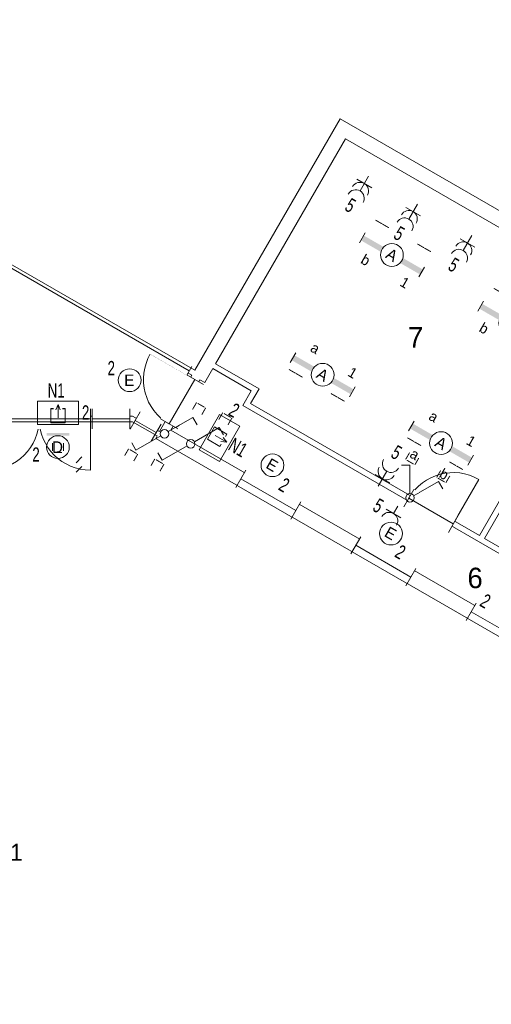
# Model space of a CAD drawing. Header units: millimetres. Extents: x 11401 to 146768, y -66248 to 31582.
# Tile 6 of 16: x 42051 to 50323, y -30404 to -13114. Entities that reach past the tile are written whole.
import ezdxf
from ezdxf.enums import TextEntityAlignment as Align

# ---------------------------------------------------------------- set-up
doc = ezdxf.new("R2010")
doc.units = ezdxf.units.MM
doc.layers.get('0').update_dxf_attribs({"color": 1})
for name, color, linetype, lineweight in [('besturing', 1, 'Continuous', 0), ('lichtarm', 1, 'Continuous', 0), ('lichtnood', 1, 'Continuous', 0), ('schakelmat', 1, 'Continuous', 0), ('xref', 1, 'Continuous', 0)]:
    doc.layers.add(name, color=color, linetype=linetype, lineweight=lineweight)
doc.styles.add('Style-WORKING', font='WORKING.shx')

# ---------------------------------------------------------------- blocks, each defined once
blk = doc.blocks.new('DVDVB_32_-S-_DraairichtingEnkel')
at = {"color": 0, "linetype": 'ByBlock', "lineweight": -2}
blk.add_line((0, 0), (0, 1), dxfattribs=at)
blk.add_arc((0, 0), 1, 0, 90, dxfattribs=at)
blk = doc.blocks.new('DVDVB_32_-S-_DubbelDeur')
at = {"linetype": 'Continuous', "lineweight": 13}
blk.add_wipeout([(0, -0.5), (1, -0.5), (1, 0.5), (0, 0.5)], dxfattribs=at)
at = {"color": 0, "linetype": 'ByBlock', "lineweight": -2}
for p, q in [((0, -0.5), (0, 0.5)), ((1, -0.5), (1, 0.5)), ((0, 0), (1, 0))]:
    blk.add_line(p, q, dxfattribs=at)
blk = doc.blocks.new('DVDVB_32_-S-_Deur')
at = {"linetype": 'Continuous', "lineweight": 13}
blk.add_wipeout([(0, -0.5), (1, -0.5), (1, 0.5), (0, 0.5)], dxfattribs=at)
at = {"color": 0, "linetype": 'ByBlock', "lineweight": -2}
for p, q in [((0, -0.5), (0, 0.5)), ((1, -0.5), (1, 0.5)), ((0, 0), (1, 0))]:
    blk.add_line(p, q, dxfattribs=at)
blk = doc.blocks.new('DVDVB_32_-S-_Raam')
at = {"linetype": 'Continuous', "lineweight": 13}
blk.add_wipeout([(0, 0.5), (1, 0.5), (1, -0.5), (0, -0.5)], dxfattribs=at)
at = {"color": 1, "linetype": 'ByBlock', "lineweight": -2}
for p, q in [((0, -0.5), (0, 0.5)), ((1, -0.5), (1, 0.5)), ((0, 0), (1, 0))]:
    blk.add_line(p, q, dxfattribs=at)
blk = doc.blocks.new('33A03_OD266_0BPa')
at = {"color": 254}
for points in [[(98844, -2650), (96564, -6598), (97327, -7038), (97177, -7298), (101192, -9616), (103621, -5408)], [(86670, -4166), (86670, -7516), (95105, -7516), (95577, -7789), (96149, -6799), (91705, -4237), (91706, -4166)], [(103708, -5458), (101279, -9666), (104708, -11646), (105912, -9560), (107168, -10285), (108393, -8163)], [(95778, -7762), (105411, -13326), (106535, -11380), (105366, -10705), (104744, -11782), (97042, -7331), (97190, -7075), (96514, -6684), (96374, -6929), (96287, -6879)]]:
    blk.add_lwpolyline(points, close=True, dxfattribs=at)
at = {"color": 254, "zscale": 1000}
for p, xscale, yscale, rotation in [((96198, -6876), 899.6238949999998, -899.623895, 240), ((100734, -9409), 900.1270880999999, -900.1270880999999, 150)]:
    blk.add_blockref('DVDVB_32_-S-_DraairichtingEnkel', p, dxfattribs=dict(at, xscale=xscale, yscale=yscale, rotation=rotation))
at = {"color": 254, "yscale": -899.996376, "zscale": 1000}
for p, xscale in [((92570, -7566), 899.996376), ((94370, -7566), -899.996376)]:
    blk.add_blockref('DVDVB_32_-S-_DraairichtingEnkel', p, dxfattribs=dict(at, xscale=xscale))
at = {"color": 254}
for s, p in [('7', (99939, -6314)), ('6', (100982, -10539))]:
    blk.add_text(s, height=360, dxfattribs=at).set_placement(p)
blk.add_text('1', height=300, dxfattribs=at).set_placement((93070, -15176), align=Align.MIDDLE)
at = {"color": 254, "zscale": 1000}
for name, p, xscale, yscale, rotation in [('DVDVB_32_-S-_Deur', (96198, -6876), 899.6238949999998, 349.9968639, 240), ('DVDVB_32_-S-_Raam', (97004, -8618), 1114.705701, 349.9990903, 329.9999999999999), ('DVDVB_32_-S-_Deur', (100734, -9409), 900.1270880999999, 349.9990903, 150), ('DVDVB_32_-S-_Raam', (101048, -10954), 1114.705701, 349.9990903, 329.9999999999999)]:
    blk.add_blockref(name, p, dxfattribs=dict(at, xscale=xscale, yscale=yscale, rotation=rotation))
at = {"color": 254, "xscale": 1799.992752, "yscale": 349.9977758, "zscale": 1000}
blk.add_blockref('DVDVB_32_-S-_DubbelDeur', (92570, -7566), dxfattribs=at)
at = {"color": 254, "zscale": 1000}
for p, xscale, yscale, rotation in [((92651, -4730), 3985.998295, 176, 329.9999999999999), ((95059, -7566), 660.9922278, 349.9977758, 180), ((99026, -9786), 1114.705701, 349.9990903, 329.9999999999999)]:
    blk.add_blockref('DVDVB_32_-S-_Raam', p, dxfattribs=dict(at, xscale=xscale, yscale=yscale, rotation=rotation))
at = {"color": 254, "xscale": 430.1594214, "yscale": 349.9990903, "zscale": 1000, "rotation": 150}
blk.add_blockref('DVDVB_32_-S-_Raam', (95523, -7808), dxfattribs=at)
at = {"color": 254}
blk.add_lwpolyline([(98749, -2295), (96199, -6712), (91835, -4196), (91835, -1586), (75365, -1586), (75365, -556), (74025, -556), (74025, -1586), (71765, -1586), (71765, -17846), (91835, -17846), (91835, -7616), (95105, -7616), (95538, -7866), (95513, -7909), (107313, -14722), (110553, -9110), (110328, -8980), (109937, -9656), (108357, -8744), (108748, -8068)], close=True, dxfattribs=at)
blk = doc.blocks.new('EE8')
at = {"layer": 'lichtnood', "color": 2, "linetype": 'Continuous', "lineweight": 0}
for p, q in [((0, 2.93), (0, 0.61)), ((0, 0.61), (-0.4, 1.56)), ((0, 0.61), (0.4, 1.56))]:
    blk.add_line(p, q, dxfattribs=at)
at = {"layer": 'lichtnood', "color": 2, "linetype": 'Continuous', "lineweight": 0, "flags": 128}
blk.add_lwpolyline([(-3.58, 0), (3.58, 0), (3.58, 4.14), (-3.58, 4.14)], close=True, dxfattribs=at)
blk.add_lwpolyline([(-0.78, 1.3), (-1.25, 1.3), (-1.25, 3.8), (1.25, 3.8), (1.25, 1.3), (0.77, 1.3)], dxfattribs=at)
blk = doc.blocks.new('EI5')
at = {"layer": 'schakelmat', "color": 2, "linetype": 'Continuous', "lineweight": 0}
for p, q in [((1.5, 1.5), (1.5, -1.5)), ((3, 0), (0, 0))]:
    blk.add_line(p, q, dxfattribs=at)
for centre in [(3, 0), (4.5, 0)]:
    blk.add_arc(centre, 1.5, 90, 270, dxfattribs=at)
blk = doc.blocks.new('EF4')
at = {"layer": 'schakelmat', "color": 2, "linetype": 'Continuous', "lineweight": 0}
for p, q in [((-2.88, 4.98), (-4.18, 4.23)), ((-0.37, 0.64), (-2.88, 4.98)), ((0.37, 0.64), (2.88, 4.98)), ((2.88, 4.98), (4.18, 4.23))]:
    blk.add_line(p, q, dxfattribs=at)
blk.add_circle((0, 0), 0.75, dxfattribs=at)
at = {"layer": 'schakelmat', "color": 254, "linetype": 'Continuous', "lineweight": 0, "style": 'Style-WORKING'}
for tag, rotation, p in [('EF4_287', 270, (-3.97, 6.14)), ('EF4_288', 90, (-2.22, 6.12)), ('EF4_283', 270, (2.33, 6.14)), ('EF4_289', 90, (4.06, 6.12)), ('EF4_290', 180, (-3.13, 7.46)), ('EF4_286', 360, (-3.11, 5.51)), ('EF4_291', 180, (3.16, 7.46)), ('EF4_282', 360, (3.18, 5.51))]:
    blk.add_attdef(tag, text='', height=1.8, rotation=rotation, dxfattribs=at).set_placement(p, align=Align.CENTER)
blk = doc.blocks.new('EI4')
at = {"layer": 'schakelmat', "color": 2, "linetype": 'Continuous', "lineweight": 0}
for p, q in [((1.5, 0), (0, 0)), ((1.5, 1.5), (1.5, -1.5))]:
    blk.add_line(p, q, dxfattribs=at)
blk.add_arc((3, 0), 1.5, 90, 270, dxfattribs=at)
blk = doc.blocks.new('EF7')
at = {"layer": 'schakelmat', "color": 2, "linetype": 'Continuous', "lineweight": 0}
for p, q in [((0.37, 0.64), (2.88, 4.98)), ((2.88, 4.98), (4.18, 4.23)), ((-0.37, -0.64), (-2.88, -4.98)), ((-2.88, -4.98), (-4.18, -4.23))]:
    blk.add_line(p, q, dxfattribs=at)
blk.add_circle((0, 0), 0.75, dxfattribs=at)
at = {"layer": 'schakelmat', "color": 254, "linetype": 'Continuous', "lineweight": 0, "style": 'Style-WORKING'}
for tag, rotation, p in [('EF7_437', 270, (2.33, 6.14)), ('EF7_438', 90, (4.06, 6.12)), ('EF7_436', 360, (3.18, 5.51)), ('EF7_442', 270, (-3.93, -6.85)), ('EF7_443', 90, (-2.2, -6.87)), ('EF7_441', 360, (-3.08, -7.48))]:
    blk.add_attdef(tag, text='', height=1.8, rotation=rotation, dxfattribs=at).set_placement(p, align=Align.CENTER)
blk = doc.blocks.new('EC0')
at = {"layer": 'lichtarm', "color": 2, "linetype": 'Continuous', "lineweight": 0}
blk.add_circle((0, 0), 2, dxfattribs=at)
at = {"layer": 'lichtarm', "color": 253, "linetype": 'Continuous', "lineweight": 0, "style": 'Style-WORKING'}
blk.add_attdef('EC0_308', text='', height=1.99, rotation=360, dxfattribs=at).set_placement((0, 0), align=Align.MIDDLE_CENTER)
blk = doc.blocks.new('EC0_1')
at = {"layer": 'lichtarm', "color": 2, "linetype": 'Continuous', "lineweight": 0}
blk.add_circle((0, 0), 2, dxfattribs=at)
at = {"layer": 'lichtarm', "color": 253, "linetype": 'Continuous', "lineweight": 0, "style": 'Style-WORKING'}
blk.add_attdef('EC0_1_524', text='', height=1.99, dxfattribs=at).set_placement((0, 0), align=Align.MIDDLE_CENTER)
blk = doc.blocks.new('EA6')
at = {"layer": 'lichtarm', "color": 2, "linetype": 'Continuous', "lineweight": 0}
blk.add_circle((0, 2.5), 2, dxfattribs=at)
blk.add_solid([(-2, 0), (2, 0), (-2, 0.5), (2, 0.5)], dxfattribs=at)
at = {"layer": 'lichtarm', "color": 254, "linetype": 'Continuous', "lineweight": 0, "style": 'Style-WORKING'}
for tag, rotation in [('EA6_577', 270), ('EA6_575', 90), ('EA6_576', 180)]:
    blk.add_attdef(tag, text='', height=1.8, rotation=rotation, dxfattribs=at).set_placement((0, 2.5), align=Align.MIDDLE_CENTER)
at = {"layer": 'lichtarm', "color": 253, "linetype": 'Continuous', "lineweight": 0, "style": 'Style-WORKING'}
blk.add_attdef('EA6_574', text='', height=1.99, dxfattribs=at).set_placement((0, 2.5), align=Align.MIDDLE_CENTER)
blk = doc.blocks.new('A36A')
at = {"layer": 'lichtarm', "linetype": 'Continuous', "lineweight": 0}
for points in [[(-6, -0.5), (-6.01, 0.5), (-1.95, 0.5), (-1.95, 0.5, 0.127885), (-1.95, -0.5), (-1.95, -0.5)], [(5.99, 0.5), (5.99, -0.49), (1.93, -0.49), (1.93, -0.49, 0.126565), (1.93, 0.5), (1.93, 0.5)]]:
    blk.add_hatch(color=2, dxfattribs=at).paths.add_polyline_path(points)
at = {"layer": 'lichtarm', "color": 2, "linetype": 'Continuous', "lineweight": 0, "flags": 128}
for points in [[(-6.01, 1), (-6.01, -1)], [(5.99, 1), (5.99, -0.99)]]:
    blk.add_lwpolyline(points, close=True, dxfattribs=at)
at = {"layer": 'lichtarm', "color": 2, "linetype": 'Continuous', "lineweight": 0}
blk.add_circle((-0.01, 0), 2, dxfattribs=at)
at = {"layer": 'lichtarm', "color": 254, "linetype": 'Continuous', "lineweight": 0, "style": 'Style-WORKING'}
for tag, p in [('A36A_2630', (-2.76, 3.98)), ('A36A_2631', (-2.76, -2.04))]:
    blk.add_attdef(tag, text='', height=1.8, rotation=360, dxfattribs=at).set_placement(p, align=Align.TOP_RIGHT)
for tag, p in [('A36A_2632', (2.74, 4.01)), ('A36A_2633', (2.74, -2))]:
    blk.add_attdef(tag, text='', height=1.8, rotation=360, dxfattribs=at).set_placement(p, align=Align.TOP_LEFT)
blk.add_attdef('A36A_2629', text='', height=1.99, rotation=360, dxfattribs=at).set_placement((-0.01, 0), align=Align.MIDDLE_CENTER)
blk = doc.blocks.new('A36A_1')
at = {"layer": 'lichtarm', "linetype": 'Continuous', "lineweight": 0}
for points in [[(-6, -0.5), (-6.01, 0.5), (-1.95, 0.5), (-1.95, 0.5, 0.127885), (-1.95, -0.5), (-1.95, -0.5)], [(5.99, 0.5), (5.99, -0.49), (1.93, -0.49), (1.93, -0.49, 0.126565), (1.93, 0.5), (1.93, 0.5)]]:
    blk.add_hatch(color=2, dxfattribs=at).paths.add_polyline_path(points)
at = {"layer": 'lichtarm', "color": 2, "linetype": 'Continuous', "lineweight": 0, "flags": 128}
for points in [[(-6.01, 1), (-6.01, -1)], [(5.99, 1), (5.99, -0.99)]]:
    blk.add_lwpolyline(points, close=True, dxfattribs=at)
at = {"layer": 'lichtarm', "color": 2, "linetype": 'Continuous', "lineweight": 0}
blk.add_circle((-0.01, 0), 2, dxfattribs=at)
at = {"layer": 'lichtarm', "color": 254, "linetype": 'Continuous', "lineweight": 0, "style": 'Style-WORKING'}
for tag, p in [('A36A_1_2768', (-2.76, 3.98)), ('A36A_1_2769', (-2.76, -2.04))]:
    blk.add_attdef(tag, text='', height=1.8, rotation=0.0001, dxfattribs=at).set_placement(p, align=Align.TOP_RIGHT)
for tag, p in [('A36A_1_2770', (2.74, 4.01)), ('A36A_1_2771', (2.74, -2))]:
    blk.add_attdef(tag, text='', height=1.8, rotation=0.0001, dxfattribs=at).set_placement(p, align=Align.TOP_LEFT)
blk.add_attdef('A36A_1_2767', text='', height=1.99, rotation=0.0001, dxfattribs=at).set_placement((-0.01, 0), align=Align.MIDDLE_CENTER)

msp = doc.modelspace()

# ---------------------------------------------------------------- block references
at = {"layer": 'xref'}
msp.add_blockref('33A03_OD266_0BPa', (-51077, -12558), dxfattribs=at)

# ---------------------------------------------------------------- next in the draw order: linework, layer by layer
at = {"layer": 'besturing', "color": 1, "linetype": 'Continuous', "lineweight": 0}
for p, q in [((43142, -20791), (43041, -20893)), ((43142, -20958), (43041, -21060))]:
    msp.add_line(p, q, dxfattribs=at)

# ---------------------------------------------------------------- next in the draw order: block references
at = {"layer": 'lichtarm', "color": 2, "linetype": 'Continuous', "lineweight": 0}
ref = msp.add_blockref('A36A', (48579, -17245), dxfattribs=dict(at, xscale=99.99981806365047, yscale=99.99981806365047, zscale=99.99981806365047, rotation=149.9999706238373))
ref.add_attrib('A36A_2629', 'A', dxfattribs={"color": 254, "linetype": 'Continuous', "lineweight": 0, "height": 199, "rotation": 330, "style": 'Style-WORKING'}).set_placement((48579, -17245), align=Align.MIDDLE_CENTER)
ref.add_attrib('A36A_2630', '1 ', dxfattribs={"color": 254, "linetype": 'Continuous', "lineweight": 0, "height": 180, "rotation": 330, "style": 'Style-WORKING'}).set_placement((48967, -17721), align=Align.TOP_RIGHT)
ref.add_attrib('A36A_2631', '__', dxfattribs={"color": 254, "linetype": 'Continuous', "lineweight": 0, "height": 180, "rotation": 330, "style": 'Style-WORKING'}).set_placement((49373, -16994), align=Align.TOP_RIGHT)
ref.add_attrib('A36A_2632', 'b ', dxfattribs={"color": 254, "linetype": 'Continuous', "lineweight": 0, "height": 180, "rotation": 330, "style": 'Style-WORKING'}).set_placement((48106, -17223), align=Align.TOP_LEFT)
ref.add_attrib('A36A_2633', '__', dxfattribs={"color": 254, "linetype": 'Continuous', "lineweight": 0, "height": 180, "rotation": 330, "style": 'Style-WORKING'}).set_placement((48405, -16440), align=Align.TOP_LEFT)
ref = msp.add_blockref('A36A', (50656, -18444), dxfattribs=dict(at, xscale=99.99981806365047, yscale=99.99981806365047, zscale=99.99981806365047, rotation=149.9999706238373))
ref.add_attrib('A36A_2629', 'A', dxfattribs={"color": 254, "linetype": 'Continuous', "lineweight": 0, "height": 199, "rotation": 330, "style": 'Style-WORKING'}).set_placement((50657, -18444), align=Align.MIDDLE_CENTER)
ref.add_attrib('A36A_2630', '1 ', dxfattribs={"color": 254, "linetype": 'Continuous', "lineweight": 0, "height": 180, "rotation": 330, "style": 'Style-WORKING'}).set_placement((51045, -18921), align=Align.TOP_RIGHT)
ref.add_attrib('A36A_2631', '__', dxfattribs={"color": 254, "linetype": 'Continuous', "lineweight": 0, "height": 180, "rotation": 330, "style": 'Style-WORKING'}).set_placement((51451, -18193), align=Align.TOP_RIGHT)
ref.add_attrib('A36A_2632', 'b ', dxfattribs={"color": 254, "linetype": 'Continuous', "lineweight": 0, "height": 180, "rotation": 330, "style": 'Style-WORKING'}).set_placement((50183, -18423), align=Align.TOP_LEFT)
ref.add_attrib('A36A_2633', '__', dxfattribs={"color": 254, "linetype": 'Continuous', "lineweight": 0, "height": 180, "rotation": 330, "style": 'Style-WORKING'}).set_placement((50483, -17640), align=Align.TOP_LEFT)
ref = msp.add_blockref('A36A', (47364, -19349), dxfattribs=dict(at, xscale=99.99981806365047, yscale=99.99981806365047, zscale=99.99981806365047, rotation=149.9999706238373))
ref.add_attrib('A36A_2629', 'A', dxfattribs={"color": 254, "linetype": 'Continuous', "lineweight": 0, "height": 199, "rotation": 330, "style": 'Style-WORKING'}).set_placement((47364, -19349), align=Align.MIDDLE_CENTER)
ref.add_attrib('A36A_2630', '__', dxfattribs={"color": 254, "linetype": 'Continuous', "lineweight": 0, "height": 180, "rotation": 330, "style": 'Style-WORKING'}).set_placement((47857, -19620), align=Align.TOP_RIGHT)
ref.add_attrib('A36A_2631', '1 ', dxfattribs={"color": 254, "linetype": 'Continuous', "lineweight": 0, "height": 180, "rotation": 330, "style": 'Style-WORKING'}).set_placement((48053, -19304), align=Align.TOP_RIGHT)
ref.add_attrib('A36A_2632', '__', dxfattribs={"color": 254, "linetype": 'Continuous', "lineweight": 0, "height": 180, "rotation": 330, "style": 'Style-WORKING'}).set_placement((46889, -19064), align=Align.TOP_LEFT)
ref.add_attrib('A36A_2633', 'a ', dxfattribs={"color": 254, "linetype": 'Continuous', "lineweight": 0, "height": 180, "rotation": 330, "style": 'Style-WORKING'}).set_placement((47222, -18771), align=Align.TOP_LEFT)
ref = msp.add_blockref('EC0_1', (43979, -19445), dxfattribs=dict(at, xscale=100, yscale=100, zscale=100, rotation=180))
ref.add_attrib('EC0_1_524', 'E', dxfattribs={"color": 253, "linetype": 'Continuous', "lineweight": 0, "height": 199, "style": 'Style-WORKING'}).set_placement((43972, -19445), align=Align.MIDDLE_CENTER)
ref = msp.add_blockref('A36A_1', (49441, -20549), dxfattribs=dict(at, xscale=99.99990990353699, yscale=99.99990990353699, zscale=99.99990990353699, rotation=149.9999701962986))
ref.add_attrib('A36A_1_2767', 'A', dxfattribs={"color": 254, "linetype": 'Continuous', "lineweight": 0, "height": 199, "rotation": 330.0001, "style": 'Style-WORKING'}).set_placement((49442, -20549), align=Align.MIDDLE_CENTER)
ref.add_attrib('A36A_1_2768', '__', dxfattribs={"color": 254, "linetype": 'Continuous', "lineweight": 0, "height": 180, "rotation": 330.0001, "style": 'Style-WORKING'}).set_placement((49935, -20820), align=Align.TOP_RIGHT)
ref.add_attrib('A36A_1_2769', '1 ', dxfattribs={"color": 254, "linetype": 'Continuous', "lineweight": 0, "height": 180, "rotation": 330.0001, "style": 'Style-WORKING'}).set_placement((50131, -20503), align=Align.TOP_RIGHT)
ref.add_attrib('A36A_1_2770', '__', dxfattribs={"color": 254, "linetype": 'Continuous', "lineweight": 0, "height": 180, "rotation": 330.0001, "style": 'Style-WORKING'}).set_placement((48967, -20264), align=Align.TOP_LEFT)
ref.add_attrib('A36A_1_2771', 'a ', dxfattribs={"color": 254, "linetype": 'Continuous', "lineweight": 0, "height": 180, "rotation": 330.0001, "style": 'Style-WORKING'}).set_placement((49299, -19971), align=Align.TOP_LEFT)
ref = msp.add_blockref('EA6', (42721, -20370), dxfattribs=dict(at, xscale=100, yscale=100, zscale=100, rotation=180))
ref.add_attrib('EA6_574', 'D', dxfattribs={"color": 253, "linetype": 'Continuous', "lineweight": 0, "height": 199, "style": 'Style-WORKING'}).set_placement((42714, -20619), align=Align.MIDDLE_CENTER)
ref.add_attrib('EA6_575', '_', dxfattribs={"color": 254, "linetype": 'Continuous', "lineweight": 0, "height": 180, "rotation": 90, "style": 'Style-WORKING'}).set_placement((42491, -20620), align=Align.MIDDLE_CENTER)
ref.add_attrib('EA6_576', '_', dxfattribs={"color": 254, "linetype": 'Continuous', "lineweight": 0, "height": 180, "rotation": 180, "style": 'Style-WORKING'}).set_placement((42721, -20850), align=Align.MIDDLE_CENTER)
ref.add_attrib('EA6_577', '_', dxfattribs={"color": 254, "linetype": 'Continuous', "lineweight": 0, "height": 180, "rotation": 270, "style": 'Style-WORKING'}).set_placement((42951, -20620), align=Align.MIDDLE_CENTER)
ref = msp.add_blockref('EC0', (46485, -20938), dxfattribs=dict(at, xscale=99.99999903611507, yscale=99.99999903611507, zscale=99.99999903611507, rotation=150.0000951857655))
ref.add_attrib('EC0_308', 'E', dxfattribs={"color": 253, "linetype": 'Continuous', "lineweight": 0, "height": 199, "rotation": 330.0001, "style": 'Style-WORKING'}).set_placement((46479, -20934), align=Align.MIDDLE_CENTER)
ref = msp.add_blockref('EC0', (48564, -22138), dxfattribs=dict(at, xscale=99.99999903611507, yscale=99.99999903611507, zscale=99.99999903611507, rotation=150.0000951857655))
ref.add_attrib('EC0_308', 'E', dxfattribs={"color": 253, "linetype": 'Continuous', "lineweight": 0, "height": 199, "rotation": 330.0001, "style": 'Style-WORKING'}).set_placement((48557, -22134), align=Align.MIDDLE_CENTER)
at = {"layer": 'lichtnood', "color": 2, "linetype": 'Continuous', "lineweight": 0}
for p, xscale, yscale, zscale, rotation in [((42723, -19811), 100, 100, 100, 180), ((45734, -20563), 100.0000022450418, 100.0000022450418, 100.0000022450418, 59.99990523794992)]:
    msp.add_blockref('EE8', p, dxfattribs=dict(at, xscale=xscale, yscale=yscale, zscale=zscale, rotation=rotation))
at = {"layer": 'schakelmat', "color": 2, "linetype": 'Continuous', "lineweight": 0, "xscale": 99.99999903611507, "yscale": 99.99999903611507, "zscale": 99.99999903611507}
for name, p, rotation in [('EI5', (48170, -15861), 240.0000951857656), ('EI5', (49026, -16355), 240.0000951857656), ('EI5', (49981, -16906), 240.0000951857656), ('EI5', (48338, -21304), 60.0000951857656), ('EI4', (48682, -21655), 240.0000951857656)]:
    msp.add_blockref(name, p, dxfattribs=dict(at, rotation=rotation))
at = {"layer": 'schakelmat', "color": 2, "linetype": 'Continuous', "lineweight": 0}
ref = msp.add_blockref('EF7', (44589, -20385), dxfattribs=dict(at, xscale=99.99999903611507, yscale=99.99999903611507, zscale=99.99999903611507, rotation=150.0000951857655))
ref.add_attrib('EF7_436', '_', dxfattribs={"color": 254, "linetype": 'Continuous', "lineweight": 0, "height": 180, "rotation": 330.0001, "style": 'Style-WORKING'}).set_placement((44064, -20660), align=Align.CENTER)
ref.add_attrib('EF7_437', '_', dxfattribs={"color": 254, "linetype": 'Continuous', "lineweight": 0, "height": 180, "rotation": 240.0001, "style": 'Style-WORKING'}).set_placement((44124, -20825), align=Align.CENTER)
ref.add_attrib('EF7_438', '_', dxfattribs={"color": 254, "linetype": 'Continuous', "lineweight": 0, "height": 180, "rotation": 60.0001, "style": 'Style-WORKING'}).set_placement((43889, -20687), align=Align.CENTER)
ref.add_attrib('EF7_441', '_', dxfattribs={"color": 254, "linetype": 'Continuous', "lineweight": 0, "height": 180, "rotation": 330.0001, "style": 'Style-WORKING'}).set_placement((45255, -19848), align=Align.CENTER)
ref.add_attrib('EF7_442', '_', dxfattribs={"color": 254, "linetype": 'Continuous', "lineweight": 0, "height": 180, "rotation": 240.0001, "style": 'Style-WORKING'}).set_placement((45316, -20013), align=Align.CENTER)
ref.add_attrib('EF7_443', '_', dxfattribs={"color": 254, "linetype": 'Continuous', "lineweight": 0, "height": 180, "rotation": 60.0001, "style": 'Style-WORKING'}).set_placement((45080, -19875), align=Align.CENTER)
ref = msp.add_blockref('EF7', (45050, -20563), dxfattribs=dict(at, xscale=99.99999903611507, yscale=99.99999903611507, zscale=99.99999903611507, rotation=150.0000951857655))
ref.add_attrib('EF7_436', '_', dxfattribs={"color": 254, "linetype": 'Continuous', "lineweight": 0, "height": 180, "rotation": 330.0001, "style": 'Style-WORKING'}).set_placement((44524, -20838), align=Align.CENTER)
ref.add_attrib('EF7_437', '_', dxfattribs={"color": 254, "linetype": 'Continuous', "lineweight": 0, "height": 180, "rotation": 240.0001, "style": 'Style-WORKING'}).set_placement((44584, -21003), align=Align.CENTER)
ref.add_attrib('EF7_438', '_', dxfattribs={"color": 254, "linetype": 'Continuous', "lineweight": 0, "height": 180, "rotation": 60.0001, "style": 'Style-WORKING'}).set_placement((44349, -20865), align=Align.CENTER)
ref.add_attrib('EF7_441', '_', dxfattribs={"color": 254, "linetype": 'Continuous', "lineweight": 0, "height": 180, "rotation": 330.0001, "style": 'Style-WORKING'}).set_placement((45715, -20026), align=Align.CENTER)
ref.add_attrib('EF7_442', '_', dxfattribs={"color": 254, "linetype": 'Continuous', "lineweight": 0, "height": 180, "rotation": 240.0001, "style": 'Style-WORKING'}).set_placement((45776, -20191), align=Align.CENTER)
ref.add_attrib('EF7_443', '_', dxfattribs={"color": 254, "linetype": 'Continuous', "lineweight": 0, "height": 180, "rotation": 60.0001, "style": 'Style-WORKING'}).set_placement((45540, -20053), align=Align.CENTER)
ref = msp.add_blockref('EF4', (48897, -21510), dxfattribs=dict(at, xscale=99.99999903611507, yscale=99.99999903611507, zscale=99.99999903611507, rotation=330.0000951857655))
ref.add_attrib('EF4_282', '_', dxfattribs={"color": 254, "linetype": 'Continuous', "lineweight": 0, "height": 180, "rotation": 150.0001, "style": 'Style-WORKING'}).set_placement((49423, -21236), align=Align.CENTER)
ref.add_attrib('EF4_283', '_', dxfattribs={"color": 254, "linetype": 'Continuous', "lineweight": 0, "height": 180, "rotation": 60.0001, "style": 'Style-WORKING'}).set_placement((49362, -21070), align=Align.CENTER)
ref.add_attrib('EF4_286', '_', dxfattribs={"color": 254, "linetype": 'Continuous', "lineweight": 0, "height": 180, "rotation": 150.0001, "style": 'Style-WORKING'}).set_placement((48878, -20921), align=Align.CENTER)
ref.add_attrib('EF4_287', '_', dxfattribs={"color": 254, "linetype": 'Continuous', "lineweight": 0, "height": 180, "rotation": 60.0001, "style": 'Style-WORKING'}).set_placement((48817, -20755), align=Align.CENTER)
ref.add_attrib('EF4_288', '_', dxfattribs={"color": 254, "linetype": 'Continuous', "lineweight": 0, "height": 180, "rotation": 240.0001, "style": 'Style-WORKING'}).set_placement((49054, -20894), align=Align.CENTER)
ref.add_attrib('EF4_289', '_', dxfattribs={"color": 254, "linetype": 'Continuous', "lineweight": 0, "height": 180, "rotation": 240.0001, "style": 'Style-WORKING'}).set_placement((49598, -21208), align=Align.CENTER)
ref.add_attrib('EF4_290', 'a', dxfattribs={"color": 254, "linetype": 'Continuous', "lineweight": 0, "height": 180, "rotation": 330.0001, "style": 'Style-WORKING'}).set_placement((48935, -20822), align=Align.CENTER)
ref.add_attrib('EF4_291', 'b', dxfattribs={"color": 254, "linetype": 'Continuous', "lineweight": 0, "height": 180, "rotation": 330.0001, "style": 'Style-WORKING'}).set_placement((49450, -21173), align=Align.CENTER)

# ---------------------------------------------------------------- next in the draw order: texts
at = {"layer": 'lichtarm', "color": 7, "linetype": 'Continuous', "lineweight": 0, "style": 'Style-WORKING', "width": 0.7}
for p in [(43592, -19357), (42272, -20875)]:
    msp.add_text('2', height=250, dxfattribs=at).set_placement(p)
for p in [(45695, -20048), (46572, -21360), (48611, -22537), (50102, -23398)]:
    msp.add_text('2', height=250, rotation=329.9999, dxfattribs=at).set_placement(p)
at = {"layer": 'lichtnood', "color": 7, "linetype": 'Continuous', "lineweight": 0, "style": 'Style-WORKING', "width": 0.7}
for s, p in [('N1', (42541, -19751)), ('2', (43142, -20136))]:
    msp.add_text(s, height=250, dxfattribs=at).set_placement(p)
msp.add_text('N1', height=250, rotation=330, dxfattribs=at).set_placement((45689, -20658))
at = {"layer": 'schakelmat', "color": 7, "linetype": 'Continuous', "lineweight": 0, "style": 'Style-WORKING', "width": 0.7}
for p in [(47734, -16450), (48590, -16944), (49545, -17495), (48543, -20789), (48223, -21723)]:
    msp.add_text('5', height=250, rotation=330, dxfattribs=at).set_placement(p)

doc.saveas('drawing.dxf')
